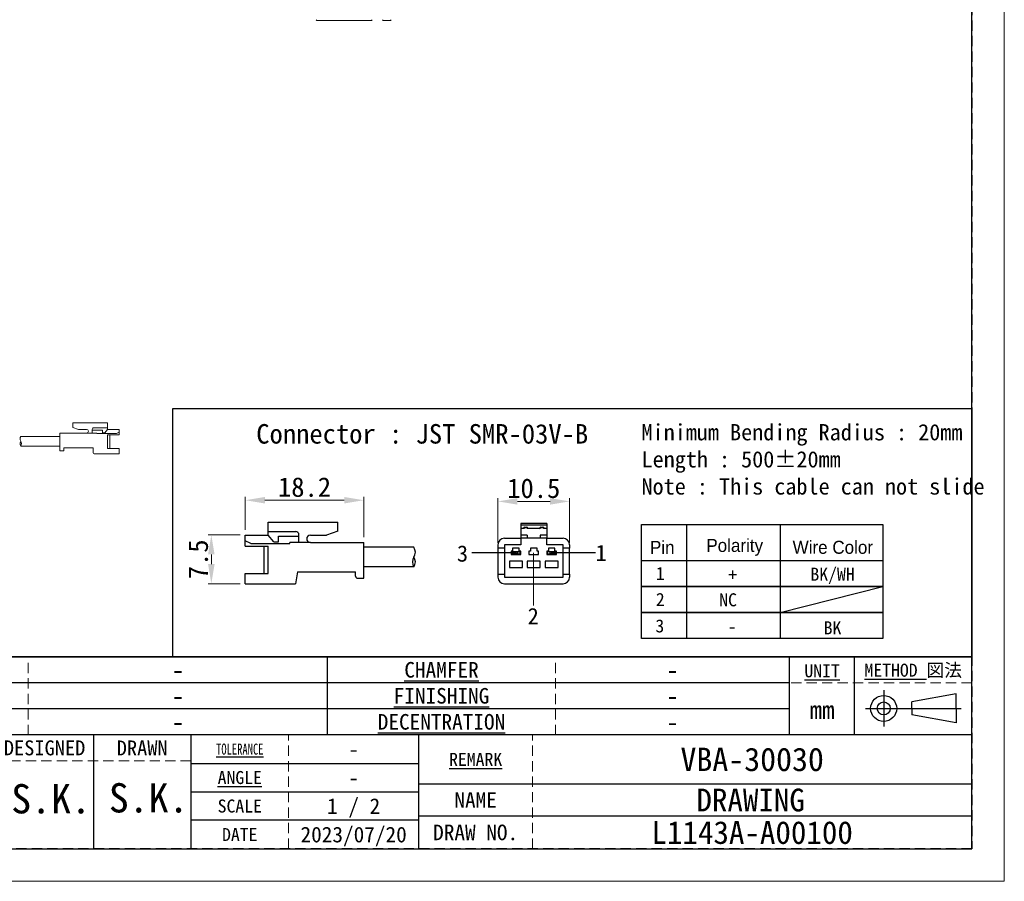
# Model space of a CAD drawing. Header units: millimetres. Extents: x -201 to 202, y 143 to 428.
# Tile 21 of 28: x 50 to 202, y 143 to 275. Entities that reach past the tile are written whole.
import ezdxf
from ezdxf.enums import TextEntityAlignment as Align

# ---------------------------------------------------------------- set-up
doc = ezdxf.new("R2010")
doc.units = ezdxf.units.MM
doc.header["$LTSCALE"] = 0.25
doc.linetypes.add('HIDDEN', pattern=[9.525, 6.35, -3.175])
for name, color, linetype, lineweight in [('CABLE', 7, 'Continuous', 20), ('DIMENSION', 6, 'Continuous', 9), ('SIDE PLATE', 7, 'Continuous', 20), ('TXT1', 5, 'Continuous', 15)]:
    doc.layers.add(name, color=color, linetype=linetype, lineweight=lineweight)
doc.layers.add('CABLE 3P', color=7, linetype='Continuous')
doc.layers.add('FORM', color=7, linetype='Continuous')
doc.layers.add('EMPTY LINE', color=252, linetype='Continuous', lineweight=0, plot=False)
doc.styles.add('(TNK)aSS', font='txt', dxfattribs={"width": 0.75, "oblique": 15, "height": 3.5})
doc.styles.get("Standard").update_dxf_attribs({"font": 'arial.ttf'})
doc.styles.add('takachi1', font='msgothic.ttc', dxfattribs={"height": 2.5})
doc.styles.add('VS Standard', font='msgothic.ttc', dxfattribs={"height": 3})
doc.styles.add('VS Standard(小)', font='txt', dxfattribs={"height": 2.4})
doc.dimstyles.new('TMIZO', dxfattribs={"dimscale": 0, "dimtxt": 3.5, "dimasz": 3, "dimexe": 0.5, "dimexo": 0.8, "dimgap": 0.5, "dimtad": 3, "dimtoh": 1, "dimdec": 1, "dimrnd": 0.005, "dimdsep": 46, "dimtxsty": '(TNK)aSS', "dimcen": 0, "dimclrd": 5, "dimclre": 5, "dimclrt": 5, "dimaunit": 1, "dimadec": 0, "dimazin": 2, "dimtfac": 1, "dimtdec": 1, "dimtmove": 0, "dimatfit": 3, "dimfxl": 1, "dimtzin": 0, "dimlwd": -1, "dimlwe": -1, "dimarcsym": 0})

# ---------------------------------------------------------------- blocks, each defined once
blk = doc.blocks.new('表題欄金物用_ver2.0.0')
at = {"layer": 'FORM', "color": 0}
for p, q in [((-11, 40.5), (-191, 40.5)), ((-110, 28.49), (-110, 40.5)), ((-39, 28.49), (-39, 40.49)), ((-29, 28.49), (-29, 40.49)), ((-11, 28.5), (-11, 40.5)), ((-39, 36.5), (-191, 36.5)), ((-24.54, 35.38), (-24.54, 29.78)), ((-13.42, 34.8), (-20.21, 33.59)), ((-20.21, 32.58), (-20.21, 33.59)), ((-13.42, 32.58), (-13.42, 34.8)), ((-39, 32.5), (-191, 32.5)), ((-27.34, 32.58), (-12.62, 32.58)), ((-20.21, 32.58), (-20.21, 31.57)), ((-13.42, 32.58), (-13.42, 30.35)), ((-13.42, 30.35), (-20.21, 31.57)), ((-11, 28.5), (-191, 28.5)), ((-146, 28.5), (-146, 11)), ((-131, 28.5), (-131, 11)), ((-96, 11), (-96, 28.5)), ((-11, 11), (-11, 28.5)), ((-131, 24.12), (-96, 24.12)), ((-131, 19.75), (-96, 19.75)), ((-96, 21), (-11, 21)), ((-96, 15.38), (-131, 15.38)), ((-11, 16), (-96, 16)), ((-191, 11), (-11, 11))]:
    blk.add_line(p, q, dxfattribs=at)
at = {"layer": 'FORM', "color": 0, "linetype": 'HIDDEN', "lineweight": 9}
for p, q in [((-156, 28.49), (-156, 40.49)), ((-75, 28.49), (-75, 40.49)), ((-11, 36.5), (-39, 36.5)), ((-116, 11), (-116, 28.5)), ((-78.5, 11), (-78.5, 28.5)), ((-131, 24.5), (-191, 24.5))]:
    blk.add_line(p, q, dxfattribs=at)
at = {"layer": 'FORM', "color": 0}
for radius in [2, 1]:
    blk.add_circle((-24.54, 32.58), radius, dxfattribs=at)
at = {"layer": 'FORM', "color": 0, "attachment_point": 5}
for s, insert, char_height, width, style in [('{\\LCHAMFER}   ', (-92.5, 38.5), 2.4, 35, 'VS Standard(小)'), ('{\\LUNIT}', (-34, 38.35), 2, 20, 'VS Standard'), ('{\\LMETHOD} 図法', (-20, 38.35), 2, 20, 'VS Standard'), ('{\\LFINISHING}', (-92.5, 34.5), 2.4, 35, 'VS Standard(小)'), ('mm', (-34, 32.35), 2.8, 20, 'VS Standard'), ('{\\LDECENTRATION} ', (-92.5, 30.5), 2.4, 35, 'VS Standard(小)'), ('{\\fＭＳ ゴシック|b0|i0|c128|p49;DESIGNED}', (-153.5, 26.5), 2.3, 15, 'VS Standard'), ('{\\fＭＳ ゴシック|b0|i0|c128|p49;DRAWN}', (-138.5, 26.5), 2.3, 15, 'VS Standard'), ('{\\W0.7;\\LTOLERANCE\\l }', (-123.5, 26.31), 1.7, 20, 'VS Standard(小)'), ('{\\LANGLE}', (-123.5, 21.94), 2, 14.9784, 'VS Standard(小)'), ('{\\fＭＳ ゴシック|b0|i0|c128|p49;NAME}', (-87.25, 18.5), 2.4, 15, 'VS Standard(小)'), ('SCALE', (-123.5, 17.56), 2, 15, 'VS Standard(小)'), ('{\\fＭＳ ゴシック|b0|i0|c128|p49;DRAW NO.}', (-87.25, 13.5), 2.4, 15, 'VS Standard(小)'), ('{\\fＭＳ ゴシック|b0|i0|c128|p49;DATE}', (-123.5, 13.19), 2, 15, 'VS Standard(小)')]:
    blk.add_mtext(s, dxfattribs=dict(at, insert=insert, char_height=char_height, width=width, style=style))
at = {"layer": 'FORM', "color": 0, "insert": (-87.25, 24.75), "char_height": 2, "width": 16, "attachment_point": 5, "line_spacing_factor": 0.8, "style": 'VS Standard'}
blk.add_mtext('\\pxsm0.9;{\\LREMARK}   ', dxfattribs=at)
at = {"layer": 'FORM', "color": 0}
for tag, height, style, p in [('材料', 2.8, 'VS Standard', (-133, 38.5)), ('一般面取', 2.8, 'VS Standard', (-57, 38.5)), ('処理', 2.8, 'VS Standard', (-133, 34.5)), ('仕上', 2.8, 'VS Standard', (-57, 34.5)), ('処理接点', 2.8, 'VS Standard', (-133, 30.5)), ('偏芯', 2.8, 'VS Standard', (-57, 30.5)), ('一般公差', 2.4, 'VS Standard(小)', (-106, 26.31)), ('適用（機種名）', 3.6, 'VS Standard', (-44.75, 24.75)), ('角度', 2.4, 'VS Standard(小)', (-106, 21.94)), ('NAME', 3.5, 'VS Standard', (-44.75, 18.5)), ('SCALE', 2.4, 'VS Standard(小)', (-106, 17.56)), ('DRAW_NO.', 3.5, 'VS Standard', (-44.75, 13.5)), ('DATE', 2.4, 'VS Standard(小)', (-106, 13.19))]:
    blk.add_attdef(tag, text='', height=height, dxfattribs=dict(at, style=style)).set_placement(p, align=Align.MIDDLE_CENTER)
at = {"layer": 'FORM', "color": 0, "style": 'VS Standard'}
for tag, p in [('APPROVED', (-182.5, 15.06)), ('CHECKED', (-167.5, 15.18)), ('DESIGNED', (-152.5, 15.09)), ('DRAWN', (-137.5, 15.23))]:
    blk.add_attdef(tag, text='', height=4.5, dxfattribs=at).set_placement(p, align=Align.BOTTOM_CENTER)
blk = doc.blocks.new('*D84')
at = {"layer": 'Defpoints', "color": 0}
for p in [(134.68, 201.16), (123.68, 193.99), (134.68, 193.99)]:
    blk.add_point(p, dxfattribs=at)
at = {"layer": 'DIMENSION', "color": 0}
for p, q in [((123.68, 194.79), (123.68, 201.66)), ((134.68, 194.79), (134.68, 201.66)), ((126.68, 201.16), (131.68, 201.16))]:
    blk.add_line(p, q, dxfattribs=at)
for points in [[(126.68, 201.66), (126.68, 200.66), (123.68, 201.16)], [(131.68, 200.66), (131.68, 201.66), (134.68, 201.16)]]:
    blk.add_solid(points, dxfattribs=at)
at = {"layer": 'DIMENSION', "color": 0, "insert": (129.18, 203.16), "char_height": 3, "attachment_point": 5, "style": 'VS Standard'}
blk.add_mtext('10.5', dxfattribs=at)
blk = doc.blocks.new('*D85')
at = {"layer": 'Defpoints', "color": 0}
for p in [(84.85, 196), (79.63, 188.51), (84.87, 188.51)]:
    blk.add_point(p, dxfattribs=at)
at = {"layer": 'DIMENSION', "color": 0}
for p, q in [((84.05, 196), (79.13, 196)), ((79.63, 193), (79.63, 191.51)), ((84.07, 188.51), (79.13, 188.51))]:
    blk.add_line(p, q, dxfattribs=at)
for points in [[(80.13, 193), (79.13, 193), (79.63, 196)], [(79.13, 191.51), (80.13, 191.51), (79.63, 188.51)]]:
    blk.add_solid(points, dxfattribs=at)
at = {"layer": 'DIMENSION', "color": 0, "insert": (77.63, 192.25), "char_height": 3, "attachment_point": 5, "rotation": 90, "style": 'VS Standard'}
blk.add_mtext('7.5', dxfattribs=at)
blk = doc.blocks.new('*D86')
at = {"layer": 'Defpoints', "color": 0}
for p in [(103.06, 201.34), (84.85, 195.98), (103.06, 194.86)]:
    blk.add_point(p, dxfattribs=at)
at = {"layer": 'DIMENSION', "color": 0}
for p, q in [((84.85, 196.78), (84.85, 201.84)), ((87.85, 201.34), (100.06, 201.34)), ((103.06, 195.66), (103.06, 201.84))]:
    blk.add_line(p, q, dxfattribs=at)
for points in [[(87.85, 201.84), (87.85, 200.84), (84.85, 201.34)], [(100.06, 200.84), (100.06, 201.84), (103.06, 201.34)]]:
    blk.add_solid(points, dxfattribs=at)
at = {"layer": 'DIMENSION', "color": 0, "insert": (93.95, 203.34), "char_height": 3, "attachment_point": 5, "style": 'VS Standard'}
blk.add_mtext('18.2', dxfattribs=at)

msp = doc.modelspace()

# ---------------------------------------------------------------- linework, layer by layer
at = {"layer": 'CABLE'}
for p, q in [((63.6912, 213.2221), (58.3412, 213.2221)), ((58.3412, 212.5244), (58.3412, 213.2221)), ((63.6912, 213.2221), (58.3412, 213.2221)), ((58.3412, 212.5244), (58.3412, 213.2221)), ((58.3412, 212.5244), (59.2053, 212.2221)), ((58.3412, 212.5244), (59.2053, 212.2221)), ((60.4545, 212.2221), (59.2053, 212.2221)), ((60.4545, 212.2221), (59.2053, 212.2221)), ((61.3296, 211.6581), (61.3296, 212.2351)), ((61.3296, 211.6581), (61.3296, 212.2351)), ((62.8922, 212.1317), (61.3296, 212.1317)), ((62.8922, 212.1317), (61.3296, 212.1317)), ((63.6912, 212.4868), (61.5746, 212.4868)), ((63.6912, 212.4868), (61.5746, 212.4868)), ((62.8922, 211.6958), (62.8922, 212.1317)), ((62.8922, 211.6958), (62.8922, 212.1317)), ((63.2744, 211.6958), (63.6912, 212.2221)), ((63.2744, 211.6958), (63.6912, 212.2221)), ((63.6912, 212.2221), (63.6912, 213.2221)), ((63.6912, 212.2221), (63.6912, 213.2221)), ((65.4528, 212.2221), (63.6912, 212.2221)), ((65.4528, 212.2221), (63.6912, 212.2221)), ((65.4528, 211.3786), (65.4528, 212.2221)), ((65.4528, 211.3786), (65.4528, 212.2221)), ((50.3421, 211.157), (56.3528, 211.157)), ((56.3528, 208.9081), (56.3528, 211.6581)), ((60.4545, 211.6581), (56.3528, 211.6581)), ((56.3528, 208.9081), (56.3528, 211.6581)), ((60.4545, 211.6581), (56.3528, 211.6581)), ((60.4545, 211.6581), (62.0228, 211.6581)), ((60.4545, 211.6581), (62.0228, 211.6581)), ((62.0228, 211.5836), (62.0228, 211.6581)), ((62.0228, 211.5836), (62.0228, 211.6581)), ((65.0333, 211.5836), (62.0228, 211.5836)), ((65.0333, 211.5836), (62.0228, 211.5836)), ((63.2744, 211.6958), (62.8922, 211.6958)), ((63.2744, 211.6958), (62.8922, 211.6958)), ((63.6912, 209.2826), (63.6912, 211.3786)), ((65.4528, 211.3786), (63.6912, 211.3786)), ((63.6912, 209.2826), (63.6912, 211.3786)), ((65.4528, 211.3786), (63.6912, 211.3786)), ((64.0174, 209.2826), (64.0174, 211.3786)), ((64.0174, 209.2826), (64.0174, 211.3786)), ((65.0333, 211.5836), (65.4528, 211.7792)), ((65.0333, 211.5836), (65.4528, 211.7792)), ((50.3421, 209.657), (56.3528, 209.657)), ((56.8303, 208.9081), (56.3528, 208.9081)), ((56.8303, 208.9081), (56.3528, 208.9081)), ((61.4528, 209.4081), (56.9803, 209.4081)), ((56.9803, 209.0581), (56.9803, 209.4081)), ((61.4528, 209.4081), (56.9803, 209.4081)), ((56.9803, 209.0581), (56.9803, 209.4081)), ((61.4528, 208.6221), (61.4528, 209.4081)), ((61.4528, 208.6221), (61.4528, 209.4081)), ((65.4528, 209.2826), (63.6912, 209.2826)), ((65.4528, 209.2826), (63.6912, 209.2826)), ((65.4528, 208.4721), (65.4528, 209.2826)), ((65.4528, 208.4721), (65.4528, 209.2826)), ((65.4528, 208.4721), (61.6028, 208.4721)), ((65.4528, 208.4721), (61.6028, 208.4721))]:
    msp.add_line(p, q, dxfattribs=at)
for centre, radius, start, end in [((60.4545, 211.9401), 0.282, 270, 90), ((60.4545, 211.9401), 0.282, 270, 90), ((61.5813, 212.2351), 0.2518, 88.464768, 180), ((61.5813, 212.2351), 0.2518, 88.464768, 180), ((51.0234, 210.0385), 0.7808, 150.752111, 209.247889), ((50.9751, 210.7885), 0.7325, 149.796415, 210.203585), ((49.6608, 210.0385), 0.7808, 330.752111, 29.247889), ((56.8303, 209.0581), 0.15, 270, 0), ((56.8303, 209.0581), 0.15, 270, 0), ((61.6028, 208.6221), 0.15, 180, 270), ((61.6028, 208.6221), 0.15, 180, 270)]:
    msp.add_arc(centre, radius, start, end, dxfattribs=at)
at = {"layer": 'CABLE 3P'}
for p, q in [((88.3742, 197.9786), (99.0742, 197.9786)), ((88.3742, 195.9786), (88.3742, 197.9786)), ((88.3742, 197.9786), (99.0742, 197.9786)), ((88.3742, 195.9786), (88.3742, 197.9786)), ((99.0742, 196.5832), (99.0742, 197.9786)), ((131.1842, 197.7381), (127.1842, 197.7381)), ((127.1842, 197.7381), (127.1842, 197.5089)), ((131.1842, 197.5089), (127.1842, 197.5089)), ((127.1842, 197.5089), (127.1842, 196.9881)), ((127.6842, 196.9881), (127.1842, 196.9881)), ((127.1842, 196.9881), (127.1842, 195.9881)), ((127.5842, 196.9881), (127.5842, 196.9972)), ((127.7842, 197.1881), (127.6842, 197.0881)), ((127.6842, 197.0881), (127.6842, 196.9881)), ((128.1842, 197.0881), (127.6842, 197.0881)), ((127.7842, 197.1972), (127.7842, 197.1881)), ((127.7842, 197.1972), (128.0842, 197.1972)), ((127.7842, 197.1881), (128.0842, 197.1881)), ((128.0842, 197.1972), (128.0842, 197.1881)), ((128.0842, 197.1881), (128.1842, 197.0881)), ((128.1842, 197.0881), (128.1842, 196.9881)), ((130.1842, 196.9881), (128.1842, 196.9881)), ((128.2842, 196.9972), (128.2842, 196.9881)), ((130.0842, 196.9881), (130.0842, 196.9972)), ((130.2842, 197.1881), (130.1842, 197.0881)), ((130.1842, 197.0881), (130.1842, 196.9881)), ((130.6842, 197.0881), (130.1842, 197.0881)), ((130.2842, 197.1972), (130.2842, 197.1881)), ((130.2842, 197.1972), (130.5842, 197.1972)), ((130.2842, 197.1881), (130.5842, 197.1881)), ((130.5842, 197.1972), (130.5842, 197.1881)), ((130.5842, 197.1881), (130.6842, 197.0881)), ((130.6842, 197.0881), (130.6842, 196.9881)), ((131.1842, 196.9881), (130.6842, 196.9881)), ((130.7842, 196.9972), (130.7842, 196.9881)), ((131.1842, 197.7381), (131.1842, 197.5089)), ((131.1842, 197.5089), (131.1842, 196.9881)), ((131.1842, 196.9881), (131.1842, 195.9881)), ((84.851, 194.2916), (84.851, 195.9786)), ((84.851, 195.9786), (88.3742, 195.9786)), ((84.851, 194.2916), (84.851, 195.9786)), ((84.851, 195.9786), (88.3742, 195.9786)), ((88.3742, 196.5079), (92.6074, 196.5079)), ((88.3742, 196.5079), (92.6074, 196.5079)), ((89.2077, 194.9259), (88.3742, 195.9786)), ((89.2077, 194.9259), (88.3742, 195.9786)), ((89.9722, 194.9259), (89.9722, 195.7978)), ((89.9722, 195.7978), (93.0974, 195.7978)), ((89.9722, 194.9259), (89.9722, 195.7978)), ((89.9722, 195.7978), (93.0974, 195.7978)), ((93.0974, 194.8505), (93.0974, 196.0045)), ((93.0974, 194.8505), (93.0974, 196.0045)), ((94.8476, 195.9786), (97.3459, 195.9786)), ((94.8476, 195.9786), (97.3459, 195.9786)), ((99.0742, 196.5832), (97.3459, 195.9786)), ((99.0742, 196.5832), (97.3459, 195.9786)), ((124.6842, 195.4881), (127.1842, 195.4881)), ((128.1842, 195.9881), (127.1842, 195.9881)), ((127.1842, 195.9881), (127.1842, 195.4881)), ((127.1842, 195.4881), (127.1842, 194.4881)), ((128.1842, 195.4881), (127.1842, 195.4881)), ((128.1842, 195.9881), (128.1842, 195.4881)), ((130.1842, 195.4881), (128.1842, 195.4881)), ((131.1842, 195.9881), (130.1842, 195.9881)), ((130.1842, 195.9881), (130.1842, 195.4881)), ((131.1842, 195.4881), (130.1842, 195.4881)), ((131.1842, 195.9881), (131.1842, 195.4881)), ((131.1842, 194.4881), (131.1842, 195.4881)), ((131.1842, 195.4881), (133.6842, 195.4881)), ((85.6899, 194.7015), (84.851, 195.0927)), ((85.6899, 194.7015), (84.851, 195.0927)), ((84.851, 194.2916), (88.3742, 194.2916)), ((84.851, 194.2916), (88.3742, 194.2916)), ((85.6899, 194.7015), (91.711, 194.7015)), ((85.6899, 194.7015), (91.711, 194.7015)), ((87.7218, 190.0996), (87.7218, 194.2916)), ((87.7218, 190.0996), (87.7218, 194.2916)), ((88.3742, 190.0996), (88.3742, 194.2916)), ((88.3742, 190.0996), (88.3742, 194.2916)), ((89.2077, 194.9259), (89.9722, 194.9259)), ((89.2077, 194.9259), (89.9722, 194.9259)), ((94.8476, 194.8505), (91.711, 194.8505)), ((91.711, 194.7015), (91.711, 194.8505)), ((94.8476, 194.8505), (91.711, 194.8505)), ((91.711, 194.7015), (91.711, 194.8505)), ((94.8476, 194.8505), (103.051, 194.8505)), ((94.8476, 194.8505), (103.051, 194.8505)), ((103.051, 189.3505), (103.051, 194.8505)), ((103.051, 189.3505), (103.051, 194.8505)), ((110.7651, 194.1005), (103.051, 194.1005)), ((123.6842, 194.4881), (123.6842, 193.9881)), ((124.6842, 193.9881), (123.6842, 193.9881)), ((123.6842, 193.9881), (123.6842, 189.9881)), ((124.6842, 194.4881), (124.6842, 193.9881)), ((127.1842, 194.4881), (124.6842, 194.4881)), ((124.6842, 193.9881), (124.6842, 189.9881)), ((126.9342, 193.9881), (125.9342, 193.9881)), ((125.9342, 193.9881), (125.9342, 193.4881)), ((126.9342, 193.4881), (126.9342, 193.9881)), ((128.6842, 193.9881), (128.6842, 193.4881)), ((129.6842, 193.9881), (128.6842, 193.9881)), ((129.6842, 193.4881), (129.6842, 193.9881)), ((133.6842, 194.4881), (131.1842, 194.4881)), ((132.4342, 193.9881), (131.4342, 193.9881)), ((131.4342, 193.9881), (131.4342, 193.4881)), ((132.4342, 193.4881), (132.4342, 193.9881)), ((133.6842, 193.9881), (133.6842, 194.4881)), ((134.6842, 193.9881), (133.6842, 193.9881)), ((133.6842, 189.9881), (133.6842, 193.9881)), ((134.6842, 194.4881), (134.6842, 193.9881)), ((134.6842, 189.9881), (134.6842, 193.9881)), ((126.3144, 193.2381), (119.6761, 193.2381)), ((125.9342, 193.4881), (125.6842, 193.4881)), ((125.6842, 193.4881), (125.6842, 192.9881)), ((125.6842, 192.9881), (127.1842, 192.9881)), ((125.8092, 193.0381), (125.8092, 193.4381)), ((125.8092, 193.4381), (126.2842, 193.4381)), ((126.2842, 193.0381), (125.8092, 193.0381)), ((126.2842, 193.4381), (126.1842, 193.3381)), ((126.3842, 193.3381), (126.1842, 193.3381)), ((126.1842, 193.1381), (126.1842, 193.3381)), ((126.1842, 193.1381), (126.3842, 193.1381)), ((126.1842, 193.1381), (126.2842, 193.0381)), ((126.2842, 193.4381), (126.4342, 193.4381)), ((126.4342, 193.0381), (126.2842, 193.0381)), ((126.4342, 193.4144), (126.3842, 193.3381)), ((126.3842, 193.3381), (126.3842, 193.1381)), ((126.3842, 193.1381), (126.4342, 193.0618)), ((126.4342, 193.4381), (126.4342, 193.4144)), ((126.4342, 193.4381), (126.5842, 193.4381)), ((126.4842, 193.3381), (126.4342, 193.4144)), ((126.4342, 193.0618), (126.4842, 193.1381)), ((126.4342, 193.0618), (126.4342, 193.0381)), ((126.5842, 193.0381), (126.4342, 193.0381)), ((126.4842, 193.1381), (126.4842, 193.3381)), ((126.6842, 193.3381), (126.4842, 193.3381)), ((126.4842, 193.1381), (126.6842, 193.1381)), ((126.6842, 193.3381), (126.5842, 193.4381)), ((126.5842, 193.4381), (127.0592, 193.4381)), ((126.5842, 193.0381), (126.6842, 193.1381)), ((127.0592, 193.0381), (126.5842, 193.0381)), ((126.6842, 193.3381), (126.6842, 193.1381)), ((127.1842, 193.4881), (126.9342, 193.4881)), ((127.0592, 193.4381), (127.0592, 193.0381)), ((127.1842, 192.9881), (127.1842, 193.4881)), ((128.4342, 193.4881), (128.4342, 192.9881)), ((128.6842, 193.4881), (128.4342, 193.4881)), ((128.4342, 192.9881), (129.9342, 192.9881)), ((129.9342, 193.4881), (129.6842, 193.4881)), ((129.9342, 192.9881), (129.9342, 193.4881)), ((131.4342, 193.4881), (131.1842, 193.4881)), ((131.1842, 193.4881), (131.1842, 192.9881)), ((131.1842, 192.9881), (132.6842, 192.9881)), ((131.3092, 193.0381), (131.3092, 193.4381)), ((131.3092, 193.4381), (131.7842, 193.4381)), ((131.7842, 193.0381), (131.3092, 193.0381)), ((131.7842, 193.4381), (131.6842, 193.3381)), ((131.8842, 193.3381), (131.6842, 193.3381)), ((131.6842, 193.1381), (131.6842, 193.3381)), ((131.6842, 193.1381), (131.8842, 193.1381)), ((131.6842, 193.1381), (131.7842, 193.0381)), ((131.7842, 193.4381), (131.9342, 193.4381)), ((131.9342, 193.0381), (131.7842, 193.0381)), ((131.9342, 193.4144), (131.8842, 193.3381)), ((131.8842, 193.3381), (131.8842, 193.1381)), ((131.8842, 193.1381), (131.9342, 193.0618)), ((131.9342, 193.4381), (131.9342, 193.4144)), ((131.9342, 193.4381), (132.0842, 193.4381)), ((131.9842, 193.3381), (131.9342, 193.4144)), ((131.9342, 193.0618), (131.9842, 193.1381)), ((131.9342, 193.0618), (131.9342, 193.0381)), ((132.0842, 193.0381), (131.9342, 193.0381)), ((131.9842, 193.1381), (131.9842, 193.3381)), ((132.1842, 193.3381), (131.9842, 193.3381)), ((131.9842, 193.1381), (132.1842, 193.1381)), ((138.6881, 193.2381), (132.0498, 193.2381)), ((132.1842, 193.3381), (132.0842, 193.4381)), ((132.0842, 193.4381), (132.5592, 193.4381)), ((132.0842, 193.0381), (132.1842, 193.1381)), ((132.5592, 193.0381), (132.0842, 193.0381)), ((132.1842, 193.3381), (132.1842, 193.1381)), ((132.6842, 193.4881), (132.4342, 193.4881)), ((132.5592, 193.4381), (132.5592, 193.0381)), ((132.6842, 192.9881), (132.6842, 193.4881)), ((110.7651, 191.1005), (103.051, 191.1005)), ((127.4342, 191.9881), (125.4342, 191.9881)), ((125.4342, 191.9881), (125.4342, 190.9881)), ((125.4342, 190.9881), (127.4342, 190.9881)), ((127.4342, 190.9881), (127.4342, 191.9881)), ((130.1842, 191.9881), (128.1842, 191.9881)), ((128.1842, 191.9881), (128.1842, 190.9881)), ((128.1842, 190.9881), (130.1842, 190.9881)), ((130.1842, 190.9881), (130.1842, 191.9881)), ((130.9342, 191.9881), (130.9342, 190.9881)), ((132.9342, 191.9881), (130.9342, 191.9881)), ((130.9342, 190.9881), (132.9342, 190.9881)), ((132.9342, 190.9881), (132.9342, 191.9881)), ((84.851, 188.4786), (84.851, 190.0996)), ((84.851, 190.0996), (88.3742, 190.0996)), ((84.851, 188.4786), (84.851, 190.0996)), ((84.851, 190.0996), (88.3742, 190.0996)), ((92.851, 190.3505), (92.551, 188.4786)), ((92.851, 190.3505), (101.7959, 190.3505)), ((92.851, 190.3505), (101.7959, 190.3505)), ((101.7959, 189.6505), (101.7959, 190.3505)), ((101.7959, 189.6505), (101.7959, 190.3505)), ((102.0959, 189.3505), (103.051, 189.3505)), ((102.0959, 189.3505), (103.051, 189.3505)), ((123.6842, 189.9881), (124.6842, 189.9881)), ((123.6842, 189.9881), (123.6842, 189.4881)), ((124.6842, 189.9881), (124.6842, 189.4881)), ((124.6842, 189.4881), (133.6842, 189.4881)), ((133.6842, 189.9881), (134.6842, 189.9881)), ((133.6842, 189.4881), (133.6842, 189.9881)), ((134.6842, 189.9881), (134.6842, 189.4881)), ((84.851, 188.4786), (92.551, 188.4786)), ((84.851, 188.4786), (92.551, 188.4786)), ((124.6842, 188.4881), (133.6842, 188.4881))]:
    msp.add_line(p, q, dxfattribs=at)
for centre, radius, start, end in [((127.7842, 196.9972), 0.2, 90, 180), ((127.5886, 197.0928), 0.0958, 267.402573, 357.142919), ((128.0842, 196.9972), 0.2, 0, 90), ((128.2799, 197.0928), 0.0958, 182.857163, 272.597478), ((130.2842, 196.9972), 0.2, 90, 180), ((130.0886, 197.0928), 0.0958, 267.402651, 357.142841), ((130.5842, 196.9972), 0.2, 0, 90), ((130.7799, 197.0928), 0.0958, 182.857274, 272.597233), ((92.5939, 196.0045), 0.5035, 0, 91.535232), ((92.5939, 196.0045), 0.5035, 0, 91.535232), ((94.8476, 195.4146), 0.5641, 90, 270), ((94.8476, 195.4146), 0.5641, 90, 270), ((124.6842, 194.4881), 1, 90, 180), ((133.6842, 194.4881), 1, 0, 90), ((109.5651, 193.3505), 1.4151, 327.994617, 32.005383), ((111.9651, 191.8505), 1.4151, 147.994617, 212.005383), ((109.5651, 191.8505), 1.4151, 327.994617, 32.005383), ((102.0959, 189.6505), 0.3, 180, 270), ((102.0959, 189.6505), 0.3, 180, 270), ((124.6842, 189.4881), 1, 180, 270), ((133.6842, 189.4881), 1, 270, 0)]:
    msp.add_arc(centre, radius, start, end, dxfattribs=at)
at = {"layer": 'DIMENSION'}
msp.add_line((129.1569, 193.2711), (129.1569, 185.1552), dxfattribs=at)
at = {"layer": 'EMPTY LINE'}
for p, q in [((201.5, 142.75), (201.5, 427.75)), ((-201.5, 142.75), (201.5, 142.75))]:
    msp.add_line(p, q, dxfattribs=at)
at = {"layer": 'FORM'}
for p, q in [((145.7445, 197.6145), (182.8359, 197.6145)), ((145.7445, 192.0883), (145.7445, 197.6145)), ((152.6812, 197.6145), (152.6812, 180.0883)), ((167.0331, 197.6145), (167.0331, 180.0883)), ((182.8359, 197.6145), (182.8359, 180.0883)), ((167.0331, 184.0883), (182.8359, 188.0883))]:
    msp.add_line(p, q, dxfattribs=at)
at = {"layer": 'FORM', "linetype": 'HIDDEN'}
msp.add_lwpolyline([(-196.5, 422.75), (196.5, 422.75), (196.5, 147.75), (-196.5, 147.75)], close=True, dxfattribs=at)
at = {"layer": 'FORM'}
for points in [[(-196.5, 422.75), (-196.5, 147.75), (-78.5, 147.75), (-78.5, 159.75), (16.5, 159.75), (16.5, 177.25), (196.5, 177.25), (196.5, 422.75), (-196.5, 422.75)], [(73.6918, 215.458), (196.5, 215.458), (196.5, 177.25), (73.6918, 177.25)]]:
    msp.add_lwpolyline(points, close=True, dxfattribs=at)
for points in [[(182.8359, 188.0883), (145.7445, 188.0883), (145.7445, 192.0883), (182.8359, 192.0883)], [(182.8359, 184.0883), (145.7445, 184.0883), (145.7445, 188.0883), (182.8359, 188.0883)], [(182.8359, 180.0883), (145.7445, 180.0883), (145.7445, 184.0883), (182.8359, 184.0883)]]:
    msp.add_lwpolyline(points, dxfattribs=at)
at = {"layer": 'SIDE PLATE'}
for p, q in [((95.8413, 275.1194), (104.2413, 275.1194)), ((106.0413, 275.1194), (107.1413, 275.1194))]:
    msp.add_line(p, q, dxfattribs=at)
for centre, start, end in [((95.8413, 275.2194), 180, 270), ((104.2413, 275.2194), 270, 0), ((106.0413, 275.2194), 180, 270), ((107.1413, 275.2194), 270, 0)]:
    msp.add_arc(centre, 0.1, start, end, dxfattribs=at)

# ---------------------------------------------------------------- block references
at = {"layer": 'FORM'}
ref = msp.add_blockref('表題欄金物用_ver2.0.0', (207.5, 136.75), dxfattribs=at)
ref.add_attrib('材料', '-', dxfattribs={"layer": 'EMPTY LINE', "color": 0, "height": 2.8, "style": 'VS Standard'}).set_placement((74.5, 175.25), align=Align.MIDDLE_CENTER)
ref.add_attrib('処理', '-', dxfattribs={"color": 0, "height": 2.8, "style": 'VS Standard'}).set_placement((74.5, 171.25), align=Align.MIDDLE_CENTER)
ref.add_attrib('処理接点', '-', dxfattribs={"color": 0, "height": 2.8, "style": 'VS Standard'}).set_placement((74.5, 167.25), align=Align.MIDDLE_CENTER)
ref.add_attrib('一般面取', '-', dxfattribs={"color": 0, "height": 2.8, "style": 'VS Standard'}).set_placement((150.5, 175.2468), align=Align.MIDDLE_CENTER)
ref.add_attrib('仕上', '-', dxfattribs={"color": 0, "height": 2.8, "style": 'VS Standard'}).set_placement((150.5, 171.2468), align=Align.MIDDLE_CENTER)
ref.add_attrib('偏芯', '-', dxfattribs={"color": 0, "height": 2.8, "style": 'VS Standard'}).set_placement((150.5, 167.2468), align=Align.MIDDLE_CENTER)
ref.add_attrib('一般公差', '-', dxfattribs={"color": 0, "height": 2.4, "style": 'VS Standard(小)'}).set_placement((101.5, 163.0625), align=Align.MIDDLE_CENTER)
ref.add_attrib('角度', '-', dxfattribs={"color": 0, "height": 2.4, "style": 'VS Standard(小)'}).set_placement((101.5, 158.6875), align=Align.MIDDLE_CENTER)
ref.add_attrib('SCALE', '1 / 2', dxfattribs={"color": 0, "height": 2.4, "style": 'VS Standard(小)'}).set_placement((101.5, 154.3125), align=Align.MIDDLE_CENTER)
ref.add_attrib('DATE', '2023/07/20', dxfattribs={"color": 0, "height": 2.4, "style": 'VS Standard(小)'}).set_placement((101.5, 149.9375), align=Align.MIDDLE_CENTER)
ref.add_attrib('適用（機種名）', 'VBA-30030', dxfattribs={"color": 0, "height": 3.6, "style": 'VS Standard'}).set_placement((162.75, 161.5), align=Align.MIDDLE_CENTER)
ref.add_attrib('NAME', 'DRAWING ', dxfattribs={"color": 0, "height": 3.5, "style": 'VS Standard'}).set_placement((163.7077, 155.25), align=Align.MIDDLE_CENTER)
ref.add_attrib('DRAW_NO.', 'L1143A-A00100', dxfattribs={"color": 0, "height": 3.5, "style": 'VS Standard'}).set_placement((162.75, 150.25), align=Align.MIDDLE_CENTER)
ref.add_attrib('DESIGNED', 'S.K.', dxfattribs={"color": 0, "height": 4.5, "style": 'VS Standard'}).set_placement((55, 151.8412), align=Align.BOTTOM_CENTER)
ref.add_attrib('DRAWN', 'S.K.', dxfattribs={"color": 0, "height": 4.5, "style": 'VS Standard'}).set_placement((69.9999, 151.985), align=Align.BOTTOM_CENTER)

# ---------------------------------------------------------------- texts
at = {"layer": 'DIMENSION', "style": 'takachi1'}
for s, p in [('3', (117.3825, 191.8971)), ('1', (138.6881, 191.9999)), ('2', (128.2512, 182.2775))]:
    msp.add_text(s, height=2.5, dxfattribs=at).set_placement(p)
at = {"layer": 'TXT1', "style": 'takachi1'}
msp.add_text('NC', height=2, dxfattribs=at).set_placement((157.6796, 185.029))
at = {"layer": 'TXT1', "attachment_point": 1, "style": 'VS Standard'}
for s, insert, char_height, width in [('Connector : JST SMR-03V-B', (86.5299, 213.0457), 3, 49.429299), ('Minimum Bending Radius : 20mm\\PLength : 500%%p20mm\\PNote : This cable can not slide', (145.7445, 213.0457), 2.5, 61.656869)]:
    msp.add_mtext(s, dxfattribs=dict(at, insert=insert, char_height=char_height, width=width))
at = {"layer": 'TXT1', "char_height": 2, "attachment_point": 5}
for s, insert, width in [('\\fMS PGothic|b0|i0|c128|p50;Polarity', (160.0663, 194.0883), 28), ('\\fMS PGothic|b0|i0|c128|p50;Wire Color', (175.1448, 194.0883), 32), ('\\fMS PGothic|b0|i0|c128|p50;Pin', (148.9244, 194.0883), 8), ('\\fＭＳ ゴシック|b0|i0;1', (148.6275, 190.0883), 8), ('\\fMS Gothic|b0|i0|c128|p49;BK/WH', (175.1019, 189.7205), 32), ('\\fMS Gothic|b0|i0|c128|p49;+', (159.7466, 189.8914), 28), ('\\fＭＳ ゴシック|b0|i0;2', (148.6275, 186.0883), 8), ('\\fＭＳ ゴシック|b0|i0;3\\P', (148.5559, 182.0035), 8), ('\\fMS Gothic|b0|i0|c128|p49;-', (159.6584, 181.9428), 28), ('\\fMS Gothic|b0|i0|c128|p49;BK', (175.1019, 181.7205), 32)]:
    msp.add_mtext(s, dxfattribs=dict(at, insert=insert, width=width))

# ---------------------------------------------------------------- dimensions: what is measured, and where the dimension line sits
at = {"layer": 'DIMENSION'}
dim = msp.add_linear_dim(base=(103.0551, 201.3366), p1=(84.8527, 195.9814), p2=(103.0551, 194.8557), dimstyle='TMIZO', override={"dimscale": 1, "dimtoh": 0, "dimtxsty": 'VS Standard', "dimclrd": 0, "dimclre": 0, "dimclrt": 0}, dxfattribs=at)
dim.commit()
dim.dimension.update_dxf_attribs({"geometry": '*D86', "text_midpoint": (93.9539, 203.3372)})
dim = msp.add_linear_dim(base=(134.684, 201.1618), p1=(123.6779, 193.9903), p2=(134.684, 193.9913), text='10.5', dimstyle='TMIZO', override={"dimscale": 1, "dimtoh": 0, "dimtxsty": 'VS Standard', "dimclrd": 0, "dimclre": 0, "dimclrt": 0}, dxfattribs=at)
dim.commit()
dim.dimension.update_dxf_attribs({"geometry": '*D84', "text_midpoint": (129.1809, 203.1623)})
dim = msp.add_linear_dim(base=(79.6295, 188.5082), p1=(84.8484, 196.0009), p2=(84.8721, 188.5082), angle=90, dimstyle='TMIZO', override={"dimscale": 1, "dimtoh": 0, "dimtxsty": 'VS Standard', "dimclrd": 0, "dimclre": 0, "dimclrt": 0}, dxfattribs=at)
dim.commit()
dim.dimension.update_dxf_attribs({"geometry": '*D85', "text_midpoint": (77.6289, 192.2546)})

doc.saveas('drawing.dxf')
